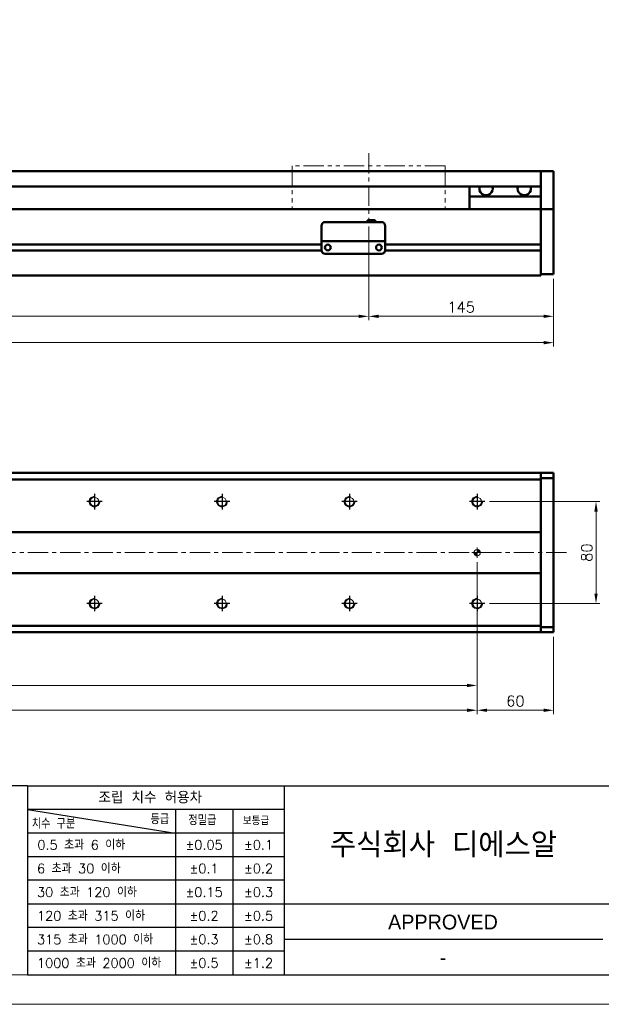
# Model space of a CAD drawing. Header units: millimetres. Extents: x 46891 to 50493, y 6223 to 9905.
# Tile 3 of 5: x 49526 to 49982, y 8529 to 9302. Entities that reach past the tile are written whole.
import ezdxf
from ezdxf.enums import TextEntityAlignment as Align

# ---------------------------------------------------------------- set-up
doc = ezdxf.new("R2010")
doc.units = ezdxf.units.MM
doc.header["$LTSCALE"] = 0.5
doc.linetypes.add('CENTER', pattern=[50.8, 31.75, -6.35, 6.35, -6.35])
doc.linetypes.add('PHANTOM', pattern=[63.5, 31.75, -6.35, 6.35, -6.35, 6.35, -6.35])
doc.layers.get('0').update_dxf_attribs({"lineweight": 20})
doc.layers.add('1', color=1, linetype='CENTER', lineweight=13)
doc.layers.add('외형선(ISO)', color=7, linetype='Continuous', lineweight=50)
for name, color, linetype in [('3', 3, 'Continuous'), ('C', 1, 'CENTER'), ('DIM', 4, 'Continuous')]:
    doc.layers.add(name, color=color, linetype=linetype)
doc.styles.add('ACISOGDT', font='amgdt.shx')
doc.styles.add('DSR TEXT', font='romans.shx', dxfattribs={"bigfont": 'whgtxt.shx'})
doc.styles.get("Standard").update_dxf_attribs({"font": 'romans.shx', "bigfont": 'whgtxt.shx'})
doc.dimstyles.new('DSR', dxfattribs={"dimscale": 2, "dimtxt": 3, "dimasz": 3, "dimexe": 0.5, "dimexo": 0.5, "dimgap": 0.5, "dimtad": 1, "dimdsep": 46, "dimtxsty": 'Standard', "dimcen": 2.5, "dimclrd": 4, "dimclre": 4, "dimclrt": 2, "dimadec": 0, "dimazin": 2, "dimtfac": 1, "dimtmove": 0, "dimatfit": 3, "dimfxl": 0, "dimlwd": -1, "dimlwe": -1, "dimarcsym": 0})

# ---------------------------------------------------------------- blocks, each defined once
blk = doc.blocks.new('A$C13F00394')
at = {"layer": '3'}
for p, q in [((0, 32), (-207.68, 32)), ((0, 32), (202.32, 32)), ((0, 32), (0, 0)), ((43.43, 32), (43.43, 0)), ((0, 28), (25, 24)), ((43.43, 28), (0, 28)), ((25, 28), (25, 0)), ((34.7, 28), (34.7, 0)), ((43.43, 24), (0, 24)), ((43.43, 20), (0, 20)), ((43.43, 16), (0, 16)), ((0, 12), (129.32, 12)), ((43.43, 8), (0, 8)), ((97.32, 6), (43.43, 6)), ((43.43, 4), (0, 4)), ((0, 0), (202.32, 0))]:
    blk.add_line(p, q, dxfattribs=at)
at = {"color": 0, "style": 'DSR TEXT'}
for s, height, p in [('조립 치수 허용차', 2, (11.97, 29.02)), ('등급', 1.5, (20.77, 25.52)), ('정밀급', 1.5, (27.18, 25.37)), ('보통급', 1.3, (36.41, 25.38)), ('치수 구분', 1.5, (0.69, 24.78)), (' 0.5 초과 6 이하', 1.6, (0.56, 21.19)), (' 6 초과 30 이하', 1.6, (0.49, 17.19)), (' 30 초과 120 이하', 1.6, (0.49, 13.19)), (' 120 초과 315 이하', 1.6, (0.49, 9.19)), (' 315 초과 1000 이하', 1.6, (0.49, 5.19)), (' 1000 초과 2000 이하', 1.6, (0.49, 1.19))]:
    blk.add_text(s, height=height, dxfattribs=at).set_placement(p)
at = {"color": 7, "style": 'ACISOGDT'}
blk.add_text('APPROVED', height=2.5, dxfattribs=at).set_placement((70.28, 8.93), align=Align.MIDDLE_CENTER)
at = {"color": 7, "insert": (70.37, 22), "char_height": 4.2, "attachment_point": 5, "style": 'DSR TEXT'}
blk.add_mtext('주식회사 디에스알', dxfattribs=at)
at = {"color": 0, "char_height": 1.6, "attachment_point": 5, "style": 'DSR TEXT'}
for s, insert in [('%%P0.05', (29.85, 22)), ('%%P0.1', (39.07, 22)), ('%%P0.1', (29.85, 18)), ('%%P0.2', (39.07, 18)), ('%%P0.15', (29.85, 14)), ('%%P0.3', (39.07, 14)), ('%%P0.2', (29.85, 10)), ('%%P0.5', (39.07, 10)), ('%%P0.3', (29.85, 6)), ('%%P0.8', (39.07, 6)), ('%%P0.5', (29.85, 2)), ('%%P1.2', (39.07, 2))]:
    blk.add_mtext(s, dxfattribs=dict(at, insert=insert))
blk = doc.blocks.new('A$C1C1952E1')
at = {"color": 1}
blk.add_lwpolyline([(0, 0), (420, 0), (420, 297), (0, 297)], close=True, dxfattribs=at)
at = {"color": 3}
blk.add_lwpolyline([(5, 5), (415, 5), (415, 292), (5, 292)], close=True, dxfattribs=at)
blk = doc.blocks.new('*D80')
at = {"color": 1, "linetype": 'ByBlock'}
for p, q in [((48799.46, 9139.21), (48799.46, 9065.83)), ((49799.46, 9139.21), (49799.46, 9065.83)), ((48807.26, 9068.83), (49791.66, 9068.83))]:
    blk.add_line(p, q, dxfattribs=at)
at = {"color": 1}
for points in [[(48807.26, 9070.13), (48807.26, 9067.53), (48799.46, 9068.83)], [(49791.66, 9070.13), (49791.66, 9067.53), (49799.46, 9068.83)]]:
    blk.add_solid(points, dxfattribs=at)
at = {"layer": 'Defpoints', "color": 0}
for p in [(48799.46, 9142.81), (49799.46, 9142.81), (49799.46, 9068.83)]:
    blk.add_point(p, dxfattribs=at)
at = {"color": 3, "insert": (49299.46, 9076.03), "char_height": 8.4, "attachment_point": 5, "style": 'DSR TEXT'}
blk.add_mtext('STROKE : 1000', dxfattribs=at)
blk = doc.blocks.new('*D81')
at = {"color": 1, "linetype": 'ByBlock'}
for p, q in [((49799.46, 9139.21), (49799.46, 9065.83)), ((49944.46, 9098.21), (49944.46, 9065.83)), ((49936.66, 9068.83), (49807.26, 9068.83))]:
    blk.add_line(p, q, dxfattribs=at)
at = {"color": 1}
for points in [[(49807.26, 9070.13), (49807.26, 9067.53), (49799.46, 9068.83)], [(49936.66, 9070.13), (49936.66, 9067.53), (49944.46, 9068.83)]]:
    blk.add_solid(points, dxfattribs=at)
at = {"layer": 'Defpoints', "color": 0}
for p in [(49799.46, 9142.81), (49944.46, 9101.81), (49799.46, 9068.83)]:
    blk.add_point(p, dxfattribs=at)
at = {"color": 3, "insert": (49871.96, 9076.03), "char_height": 8.4, "attachment_point": 5, "style": 'DSR TEXT'}
blk.add_mtext('145', dxfattribs=at)
blk = doc.blocks.new('*D82')
at = {"color": 1, "linetype": 'ByBlock'}
for p, q in [((48644.46, 9098.21), (48644.46, 9045.16)), ((49944.46, 9098.21), (49944.46, 9045.16)), ((49936.66, 9048.16), (48652.26, 9048.16))]:
    blk.add_line(p, q, dxfattribs=at)
at = {"color": 1}
for points in [[(48652.26, 9049.46), (48652.26, 9046.86), (48644.46, 9048.16)], [(49936.66, 9049.46), (49936.66, 9046.86), (49944.46, 9048.16)]]:
    blk.add_solid(points, dxfattribs=at)
at = {"layer": 'Defpoints', "color": 0}
for p in [(48644.46, 9101.81), (49944.46, 9101.81), (48644.46, 9048.16)]:
    blk.add_point(p, dxfattribs=at)
at = {"color": 3, "insert": (49294.46, 9055.36), "char_height": 8.4, "attachment_point": 5, "style": 'DSR TEXT'}
blk.add_mtext('1300', dxfattribs=at)
blk = doc.blocks.new('A$C33E56CC6')
h = blk.add_hatch()
h.set_pattern_fill('ANSI31', color=256, style=0)
h.set_pattern_definition([(45, (-7065.45672, -6508.5399), (-0.0883883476, 0.0883883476), [])])
h.paths.add_polyline_path([(4, 6.5, 0.414214), (1.5, 4), (4, 4)])
h.paths.add_polyline_path([(6.5, 4), (4, 4), (4, 1.5, 0.414214)])
blk.add_circle((4, 4), 2.5)
at = {"layer": '1'}
for p, q in [((4, 0), (4, 8)), ((0, 4), (8, 4))]:
    blk.add_line(p, q, dxfattribs=at)
blk = doc.blocks.new('tap8')
blk.add_circle((0, 0), 3.4)
at = {"layer": 'C', "color": 1, "linetype": 'CENTER'}
for p, q in [((-6.05, 0), (6.05, 0)), ((0, -6.05), (0, 6.05))]:
    blk.add_line(p, q, dxfattribs=at)
at = {"layer": 'DIM', "color": 3}
blk.add_arc((0, 0), 4, 263.84551, 189.43144, dxfattribs=at)
blk = doc.blocks.new('*D89')
at = {"color": 1, "linetype": 'ByBlock'}
for p, q in [((48684.46, 8875.8), (48684.46, 8776.2)), ((49884.46, 8875.8), (49884.46, 8776.2)), ((48692.26, 8779.2), (49876.66, 8779.2))]:
    blk.add_line(p, q, dxfattribs=at)
at = {"color": 1}
for points in [[(48692.26, 8780.5), (48692.26, 8777.9), (48684.46, 8779.2)], [(49876.66, 8780.5), (49876.66, 8777.9), (49884.46, 8779.2)]]:
    blk.add_solid(points, dxfattribs=at)
at = {"layer": 'Defpoints', "color": 0}
for p in [(48684.46, 8879.4), (49884.46, 8879.4), (49884.46, 8779.2)]:
    blk.add_point(p, dxfattribs=at)
at = {"color": 3, "insert": (49284.46, 8786.4), "char_height": 8.4, "attachment_point": 5, "style": 'DSR TEXT'}
blk.add_mtext('1200%%P0.02', dxfattribs=at)
blk = doc.blocks.new('*D90')
at = {"color": 1, "linetype": 'ByBlock'}
for p, q in [((49884.46, 8832.18), (49884.46, 8756.72)), ((49944.46, 8817.3), (49944.46, 8756.72)), ((49892.26, 8759.72), (49936.66, 8759.72))]:
    blk.add_line(p, q, dxfattribs=at)
at = {"color": 1}
for points in [[(49892.26, 8761.02), (49892.26, 8758.42), (49884.46, 8759.72)], [(49936.66, 8761.02), (49936.66, 8758.42), (49944.46, 8759.72)]]:
    blk.add_solid(points, dxfattribs=at)
at = {"layer": 'Defpoints', "color": 0}
for p in [(49884.46, 8835.78), (49944.46, 8820.9), (49944.46, 8759.72)]:
    blk.add_point(p, dxfattribs=at)
at = {"color": 3, "insert": (49914.46, 8766.92), "char_height": 8.4, "attachment_point": 5, "style": 'DSR TEXT'}
blk.add_mtext('60', dxfattribs=at)
blk = doc.blocks.new('*D92')
at = {"color": 1, "linetype": 'ByBlock'}
for p, q in [((49894.11, 8923.4), (49980.71, 8923.4)), ((49977.71, 8851.2), (49977.71, 8915.6)), ((49894.11, 8843.4), (49980.71, 8843.4))]:
    blk.add_line(p, q, dxfattribs=at)
at = {"color": 1}
for points in [[(49976.41, 8915.6), (49979.01, 8915.6), (49977.71, 8923.4)], [(49976.41, 8851.2), (49979.01, 8851.2), (49977.71, 8843.4)]]:
    blk.add_solid(points, dxfattribs=at)
at = {"layer": 'Defpoints', "color": 0}
for p in [(49890.51, 8923.4), (49977.71, 8923.4), (49890.51, 8843.4)]:
    blk.add_point(p, dxfattribs=at)
at = {"color": 3, "insert": (49970.51, 8883.4), "char_height": 8.4, "attachment_point": 5, "rotation": 90, "style": 'DSR TEXT'}
blk.add_mtext('80', dxfattribs=at)
blk = doc.blocks.new('*D93')
at = {"color": 1, "linetype": 'ByBlock'}
for p, q in [((48684.46, 8833.75), (48684.46, 8756.72)), ((49884.46, 8833.75), (49884.46, 8756.72)), ((48692.26, 8759.72), (49876.66, 8759.72))]:
    blk.add_line(p, q, dxfattribs=at)
at = {"color": 1}
for points in [[(48692.26, 8761.02), (48692.26, 8758.42), (48684.46, 8759.72)], [(49876.66, 8761.02), (49876.66, 8758.42), (49884.46, 8759.72)]]:
    blk.add_solid(points, dxfattribs=at)
at = {"layer": 'Defpoints', "color": 0}
for p in [(48684.46, 8837.35), (49884.46, 8837.35), (49884.46, 8759.72)]:
    blk.add_point(p, dxfattribs=at)
at = {"color": 3, "insert": (49284.46, 8766.92), "char_height": 8.4, "attachment_point": 5, "style": 'DSR TEXT'}
blk.add_mtext('12X100PITCH=1200', dxfattribs=at)

msp = doc.modelspace()

# ---------------------------------------------------------------- linework, layer by layer
at = {"color": 6, "linetype": 'PHANTOM'}
for p, q in [((49859.46234, 9186.8134), (49739.46234, 9186.8134)), ((49739.46234, 9186.8134), (49739.46234, 9152.8134)), ((49859.46234, 9186.8134), (49859.46234, 9152.8134))]:
    msp.add_line(p, q, dxfattribs=at)
at = {"layer": '1'}
for p, q in [((49799.46234, 9196.8134), (49799.46234, 9142.8134)), ((49954.46234, 8883.39555), (48634.46234, 8883.39555))]:
    msp.add_line(p, q, dxfattribs=at)
at = {"layer": '3'}
msp.add_line((49532.07206, 8552.16152), (50469.44932, 8552.16152), dxfattribs=at)
at = {"layer": '외형선(ISO)'}
for p, q in [((48859.46234, 9182.8134), (49934.46234, 9182.8134)), ((49934.46234, 9182.8134), (49934.46234, 9180.8134)), ((49934.46234, 9182.8134), (49944.46234, 9182.8134)), ((49934.46234, 9180.8134), (49934.46234, 9182.8134)), ((49934.46234, 9180.02888), (49934.46234, 9180.8134)), ((49934.46234, 9180.8134), (49934.46234, 9180.02888)), ((49934.46234, 9179.53018), (49934.46234, 9180.02888)), ((49934.46234, 9180.02888), (49934.46234, 9179.53018)), ((49934.46234, 9179.53018), (49934.46234, 9178.4617)), ((49934.46234, 9178.4617), (49934.46234, 9179.53018)), ((49934.46234, 9178.4617), (49934.46234, 9175.47589)), ((49934.46234, 9175.47589), (49934.46234, 9178.4617)), ((49944.46234, 9180.8134), (49944.46234, 9182.8134)), ((49944.46234, 9180.8134), (49944.46234, 9180.02888)), ((49944.46234, 9180.02888), (49944.46234, 9179.53018)), ((49944.46234, 9178.4617), (49944.46234, 9179.53018)), ((49944.46234, 9175.47589), (49944.46234, 9178.4617)), ((48859.46234, 9170.8134), (49934.46234, 9170.8134)), ((49878.46234, 9162.8134), (49878.46234, 9170.8134)), ((49934.46234, 9166.91159), (49934.46234, 9175.47589)), ((49934.46234, 9175.47589), (49934.46234, 9171.3134)), ((49944.46234, 9175.47589), (49944.46234, 9166.91159)), ((49934.46234, 9162.8134), (49878.46234, 9162.8134)), ((49878.46234, 9152.8134), (49878.46234, 9162.8134)), ((49934.46234, 9164.8163), (49934.46234, 9166.91159)), ((49934.46234, 9153.39435), (49934.46234, 9164.8163)), ((49944.46234, 9166.91159), (49944.46234, 9164.8163)), ((49944.46234, 9164.8163), (49944.46234, 9153.39435)), ((49934.46234, 9152.8134), (48804.46234, 9152.8134)), ((49934.46234, 9152.8134), (49934.46234, 9153.39435)), ((49934.46234, 9149.8134), (49934.46234, 9152.8134)), ((49934.46234, 9152.8134), (49934.46234, 9149.8134)), ((49934.46234, 9152.8134), (49944.46234, 9152.8134)), ((49934.46234, 9149.8134), (49934.46234, 9125.2634)), ((49934.46234, 9107.05605), (49934.46234, 9149.8134)), ((49944.46234, 9153.39435), (49944.46234, 9152.8134)), ((49944.46234, 9149.8134), (49944.46234, 9152.8134)), ((49944.46234, 9149.8134), (49944.46234, 9107.05605)), ((49762.46234, 9129.81356), (49762.46234, 9139.81356)), ((49765.46234, 9142.81356), (49809.46234, 9142.81356)), ((49798.46234, 9144.31356), (49798.46234, 9142.81356)), ((49798.46234, 9144.31356), (49804.46234, 9144.31356)), ((49804.46234, 9144.31356), (49804.46234, 9142.81356)), ((49812.46234, 9139.81356), (49812.46234, 9129.81356)), ((49762.46234, 9125.0634), (48858.46234, 9125.0634)), ((49762.46234, 9129.81356), (49762.46234, 9127.81356)), ((49762.46234, 9127.81353), (49762.46234, 9127.81356)), ((49762.46234, 9127.81356), (49812.46234, 9127.81356)), ((49762.46234, 9127.31353), (49762.46234, 9127.81353)), ((49762.46234, 9127.81353), (49765.23284, 9127.81353)), ((49762.46234, 9120.81353), (49762.46234, 9127.31353)), ((49767.48568, 9125.0634), (49767.43901, 9125.0634)), ((49767.69184, 9127.81353), (49769.96234, 9127.81353)), ((49774.96234, 9127.81353), (49799.96234, 9127.81353)), ((49804.96234, 9127.81353), (49807.23284, 9127.81353)), ((49807.48568, 9125.0634), (49807.43901, 9125.0634)), ((49809.69184, 9127.81353), (49812.46234, 9127.81353)), ((49812.46234, 9127.81356), (49812.46234, 9129.81356)), ((49812.46234, 9127.81356), (49812.46234, 9127.81353)), ((49812.46234, 9127.81353), (49812.46234, 9127.31353)), ((49812.46234, 9127.31353), (49812.46234, 9120.81353)), ((49934.46234, 9125.0634), (49812.46234, 9125.0634)), ((49762.47279, 9120.5634), (48858.4519, 9120.5634)), ((49765.46234, 9117.81353), (49809.46234, 9117.81353)), ((49934.46234, 9120.5634), (49812.4519, 9120.5634)), ((49934.46234, 9120.3634), (49934.46234, 9107.05605)), ((49934.46234, 9104.93472), (49934.46234, 9107.05605)), ((49934.46234, 9107.05605), (49934.46234, 9104.93472)), ((49934.46234, 9104.93472), (49934.46234, 9100.8134)), ((49934.46234, 9101.8134), (49934.46234, 9104.93472)), ((49934.46234, 9101.8134), (49944.46234, 9101.8134)), ((49944.46234, 9104.93472), (49944.46234, 9107.05605)), ((49944.46234, 9104.93472), (49944.46234, 9101.8134)), ((48654.46234, 9100.8134), (49934.46234, 9100.8134)), ((49934.46234, 8945.89555), (48654.46234, 8945.89555)), ((49934.46234, 8940.89555), (48654.46234, 8940.89555)), ((49934.46234, 8945.89555), (49934.46234, 8945.01687)), ((49934.46234, 8945.01687), (49934.46234, 8945.89555)), ((49934.46234, 8945.89555), (49944.46234, 8945.89555)), ((49934.46234, 8940.89555), (49934.46234, 8945.01687)), ((49934.46234, 8945.01687), (49934.46234, 8941.89555)), ((49934.46234, 8941.89555), (49944.46234, 8941.89555)), ((49934.46234, 8899.39555), (49934.46234, 8940.89555)), ((49944.46234, 8945.89555), (49944.46234, 8945.01687)), ((49944.46234, 8941.89555), (49944.46234, 8945.01687)), ((49944.46234, 8824.89555), (49944.46234, 8941.89555)), ((48654.46234, 8899.39555), (49934.46234, 8899.39555)), ((49934.46234, 8898.542), (49934.46234, 8899.39555)), ((49934.46234, 8898.18845), (49934.46234, 8898.542)), ((49934.46234, 8868.60266), (49934.46234, 8898.18845)), ((49934.46234, 8898.18845), (49934.46234, 8868.60266)), ((49934.46234, 8867.39555), (48654.46234, 8867.39555)), ((49934.46234, 8868.24911), (49934.46234, 8868.60266)), ((49934.46234, 8867.39555), (49934.46234, 8868.24911)), ((49934.46234, 8825.89555), (49934.46234, 8867.39555)), ((48654.46234, 8825.89555), (49934.46234, 8825.89555)), ((49934.46234, 8821.77423), (49934.46234, 8825.89555)), ((49934.46234, 8824.89555), (49934.46234, 8821.77423)), ((49934.46234, 8824.89555), (49944.46234, 8824.89555)), ((49944.46234, 8821.77423), (49944.46234, 8824.89555)), ((49934.46234, 8820.89555), (48654.46234, 8820.89555)), ((49934.46234, 8821.77423), (49934.46234, 8820.89555)), ((49934.46234, 8820.89555), (49934.46234, 8821.77423)), ((49934.46234, 8820.89555), (49944.46234, 8820.89555)), ((49944.46234, 8821.77423), (49944.46234, 8820.89555))]:
    msp.add_line(p, q, dxfattribs=at)
for centre in [(49767.46234, 9122.81353), (49807.46234, 9122.81353)]:
    msp.add_circle(centre, 2.25, dxfattribs=at)
for centre, start, end in [((49765.46234, 9139.81356), 90, 180), ((49809.46234, 9139.81356), 0, 90), ((49765.46234, 9120.81353), 180, 270), ((49809.46234, 9120.81353), 270, 0)]:
    msp.add_arc(centre, 3, start, end, dxfattribs=at)
for centre, major_axis, ratio, start_param, end_param in [((49891.46234, 9168.8134), (5.25, 0), 0.923076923, 2.716178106, 6.708599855), ((49921.46234, 9168.8134), (5.25, 0), 0.923076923, 2.716178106, 6.708599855), ((49766.46234, 9127.81355), (-1.2295, 0), 0.00001, 3.141579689, 6.283172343), ((49772.46234, 9127.81355), (-2.5, 0), 0.00001, 3.144943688, 6.286536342), ((49802.46234, 9127.81355), (-2.5, 0), 0.00001, 3.143048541, 6.284641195), ((49808.46234, 9127.81355), (-1.2295, 0), 0.00001, 3.13437825, 6.275970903)]:
    msp.add_ellipse(centre, major_axis=major_axis, ratio=ratio, start_param=start_param, end_param=end_param, dxfattribs=at)

# ---------------------------------------------------------------- block references
at = {"xscale": 4.6332, "yscale": 4.6332, "zscale": 4.6332}
for name, p in [('A$C1C1952E1', (48546.67132, 8528.99552)), ('A$C13F00394', (49532.07206, 8552.16152))]:
    msp.add_blockref(name, p, dxfattribs=at)
at = {"xscale": -1}
for name, p, rotation in [('tap8', (49584.46234, 8923.39555), 90), ('tap8', (49684.46234, 8923.39555), 90), ('tap8', (49784.46234, 8923.39555), 90), ('tap8', (49884.46234, 8923.39555), 90), ('A$C33E56CC6', (49880.46234, 8887.39555), 180), ('tap8', (49584.46234, 8843.39555), 90), ('tap8', (49684.46234, 8843.39555), 90), ('tap8', (49784.46234, 8843.39555), 90), ('tap8', (49884.46234, 8843.39555), 90)]:
    msp.add_blockref(name, p, dxfattribs=dict(at, rotation=rotation))

# ---------------------------------------------------------------- texts
at = {"color": 2, "style": 'ACISOGDT'}
msp.add_text('-', height=11.583, dxfattribs=at).set_placement((49857.707, 8565.71454), align=Align.MIDDLE_CENTER)

# ---------------------------------------------------------------- dimensions: what is measured, and where the dimension line sits
for base, p1, p2, text, picture, middle in [((49799.46234, 9068.82999), (48799.46234, 9142.8134), (49799.46234, 9142.8134), 'STROKE : <>', '*D80', (49299.46234, 9076.02999)), ((49884.46234, 8779.20347), (48684.46234, 8879.39555), (49884.46234, 8879.39555), '<>%%P0.02', '*D89', (49284.46234, 8786.40347)), ((49884.46234, 8759.72095), (48684.46234, 8837.34858), (49884.46234, 8837.34858), '12X100PITCH=<>', '*D93', (49284.46234, 8766.92095))]:
    dim = msp.add_linear_dim(base=base, p1=p1, p2=p2, text=text, dimstyle='DSR', override={"dimscale": 3, "dimtxt": 2.8, "dimasz": 2.600136, "dimexe": 1, "dimexo": 1.2, "dimgap": 1, "dimdec": 4, "dimtxsty": 'DSR TEXT', "dimclrd": 1, "dimclre": 1, "dimclrt": 3, "dimtdec": 4, "dimtix": 1})
    dim.commit()
    dim.dimension.update_dxf_attribs({"geometry": picture, "text_midpoint": middle})
for base, p2, picture, middle in [((49799.46234, 9068.82999), (49799.46234, 9142.8134), '*D81', (49871.96234, 9076.02999)), ((48644.46234, 9048.15563), (48644.46234, 9101.8134), '*D82', (49294.46234, 9055.35563))]:
    dim = msp.add_linear_dim(base=base, p1=(49944.46234, 9101.8134), p2=p2, dimstyle='DSR', override={"dimscale": 3, "dimtxt": 2.8, "dimasz": 2.600136, "dimexe": 1, "dimexo": 1.2, "dimgap": 1, "dimdec": 4, "dimtxsty": 'DSR TEXT', "dimclrd": 1, "dimclre": 1, "dimclrt": 3, "dimtdec": 4, "dimtix": 1})
    dim.commit()
    dim.dimension.update_dxf_attribs({"geometry": picture, "text_midpoint": middle})
dim = msp.add_linear_dim(base=(49977.71168, 8923.39555), p1=(49890.50931, 8843.39555), p2=(49890.50931, 8923.39555), angle=270, dimstyle='DSR', override={"dimscale": 3, "dimtxt": 2.8, "dimasz": 2.600136, "dimexe": 1, "dimexo": 1.2, "dimgap": 1, "dimdec": 4, "dimtxsty": 'DSR TEXT', "dimclrd": 1, "dimclre": 1, "dimclrt": 3, "dimtdec": 4, "dimtix": 1})
dim.commit()
dim.dimension.update_dxf_attribs({"geometry": '*D92', "text_midpoint": (49970.51168, 8883.39555)})
dim = msp.add_linear_dim(base=(49944.46234, 8759.72095), p1=(49884.46234, 8835.78392), p2=(49944.46234, 8820.89555), dimstyle='DSR', override={"dimscale": 3, "dimtxt": 2.8, "dimasz": 2.600136, "dimexe": 1, "dimexo": 1.2, "dimgap": 1, "dimdec": 4, "dimtxsty": 'DSR TEXT', "dimclrd": 1, "dimclre": 1, "dimclrt": 3, "dimtdec": 4, "dimtix": 1})
dim.commit()
dim.dimension.update_dxf_attribs({"geometry": '*D90', "text_midpoint": (49914.46234, 8759.72095), "dimtype": 160})

doc.saveas('drawing.dxf')
